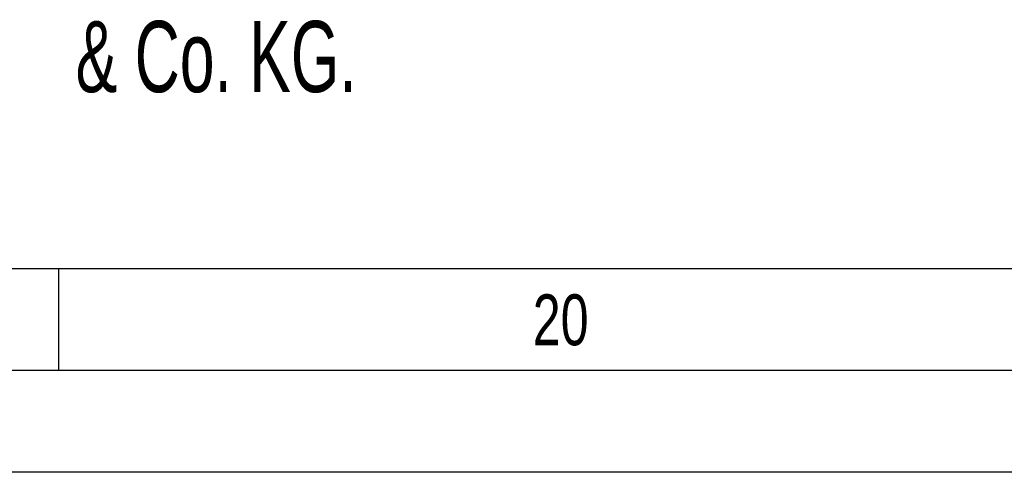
# Model space of a CAD drawing. Header units: millimetres. Extents: x 0 to 1189, y 0 to 841.
# Tile 74 of 112: x 943 to 991, y 0 to 22. Entities that reach past the tile are written whole.
import ezdxf

# ---------------------------------------------------------------- set-up
doc = ezdxf.new("R2010")
doc.units = ezdxf.units.MM
doc.header["$LTSCALE"] = 65.395
doc.layers.get('0').update_dxf_attribs({"linetype": 'CONTINUOUS'})
doc.styles.get("Standard").update_dxf_attribs({"font": 'txt', "width": 0.6})
doc.styles.add('TEXTSTYLE_2', font='txt')

msp = doc.modelspace()

# ---------------------------------------------------------------- linework, layer by layer
at = {"color": 5, "linetype": 'Continuous'}
for p, q in [((1179, 10), (10, 10)), ((944.5, 5), (944.5, 10)), ((1189, 0), (0, 0))]:
    msp.add_line(p, q, dxfattribs=at)
at = {"color": 6, "linetype": 'Continuous'}
msp.add_line((1184, 5), (5, 5), dxfattribs=at)

# ---------------------------------------------------------------- texts
at = {"color": 2, "linetype": 'Continuous', "width": 0.656085}
msp.add_text('& Co. KG.', height=3.5, dxfattribs=at).set_placement((945.33222, 18.69242))
at = {"color": 5, "linetype": 'Continuous', "style": 'TEXTSTYLE_2', "width": 0.738095}
msp.add_text('20', height=2.50001, dxfattribs=at).set_placement((967.806, 6.248))

doc.saveas('drawing.dxf')
